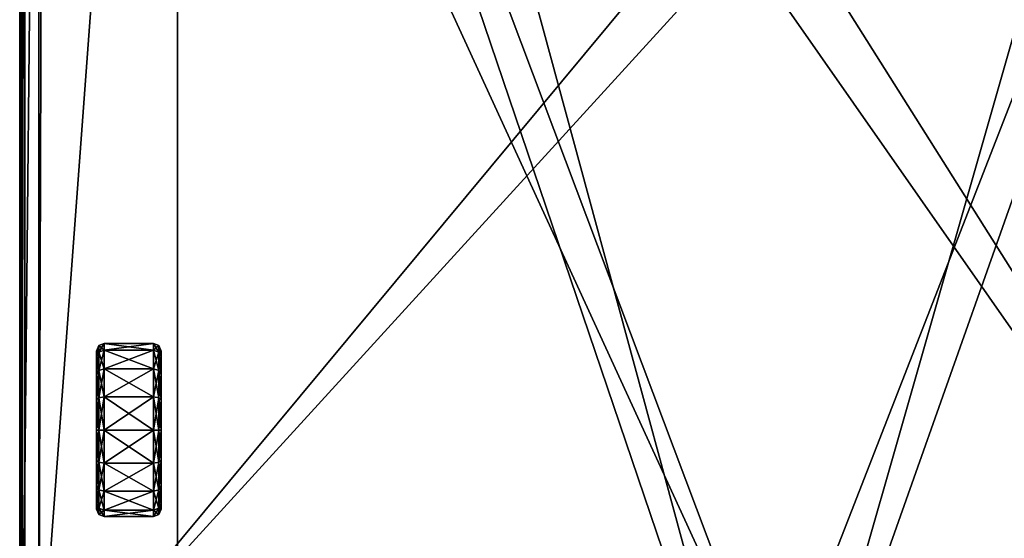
# Model space of a CAD drawing. Header units: centimetres. Extents: x -30.2 to 14.9, y -8.2 to 52.9.
# Tile 251 of 256: x -30.2 to -1.2, y 7.1 to 22.3. Entities that reach past the tile are written whole.
import ezdxf

# ---------------------------------------------------------------- set-up
doc = ezdxf.new("R2010")
doc.units = ezdxf.units.CM
doc.layers.add('RF411304_Body', color=7, linetype='Continuous', true_color=0x1bb158)

msp = doc.modelspace()

# ---------------------------------------------------------------- meshes
at = {"layer": 'RF411304_Body', "color": 213, "true_color": 0xc458e1}
mesh = msp.add_polyface(dxfattribs=at)
corners = [(-22.011, 48.797, 197.598), (-22.011, 48.346, 32.305), (6.807, 48.346, 32.305), (6.807, 48.797, 197.598), (-29.599, 2.322, 24.112), (-29.599, 49.817, 24.112), (-29.599, 49.817, 7.459), (-29.599, 2.002, 7.459), (-29.582, 49.9, -0.334), (-29.533, 49.949, -0.334), (-29.45, 49.966, -0.334), (-29.599, 49.817, -0.334), (-29.599, 2.002, -0.334), (-26.042, 49.966, -0.334), (10.285, 49.966, -0.334), (-7.966, 1.958, 209.188), (-26.034, 49.93, 209.188), (-30.012, 49.93, 209.188), (-30.012, 1.958, 209.188), (-30.16, 1.958, 201.096), (-30.16, 49.93, 201.096), (-30.16, 49.93, 24.243), (-30.16, 1.958, 24.243), (10.304, -2.863, 32.343), (-25.508, 48.346, 32.305), (-25.508, -2.863, 32.343), (-25.508, 48.797, 197.598), (-25.508, -2.863, 197.598), (-7.966, -2.863, 197.598), (-29.533, 49.949, 7.459), (-29.533, 49.949, 24.112), (-29.45, 49.966, 24.112), (-29.45, 49.966, 7.459), (-30.094, 49.93, 209.171), (-30.094, 1.958, 209.171), (-29.582, 49.9, 7.459), (-29.582, 49.9, 24.112), (-30.144, 49.93, 209.122), (-30.144, 1.958, 209.122), (-30.16, 49.93, 209.039), (-30.16, 1.958, 209.039), (10.728, 49.93, 209.188), (-30.082, 2.008, 24.145), (-30.069, 49.912, 24.144), (-30.12, 49.922, 24.158), (-30.126, 1.98, 24.158), (-30.15, 49.928, 24.191), (-30.152, 1.964, 24.191)]
mesh.append_faces([[corners[k] for k in face] for face in [(27, 26, 28)]], dxfattribs={"color": 213})
mesh.append_faces([[corners[k] for k in face] for face in [(12, 10, 13), (12, 13, 14), (23, 1, 24), (28, 0, 3)]], dxfattribs={"vtx0": -1, "vtx2": -1, "color": 213})
mesh.append_faces([[corners[k] for k in face] for face in [(11, 8, 10), (12, 11, 10)]], dxfattribs={"vtx1": -1, "vtx2": -1, "color": 213})
mesh.append_faces([[corners[k] for k in face] for face in [(0, 1, 2), (2, 3, 0), (4, 5, 6), (6, 7, 4), (8, 9, 10), (15, 16, 17), (17, 18, 15), (19, 20, 21), (21, 22, 19), (6, 11, 12), (12, 7, 6), (25, 24, 26), (28, 26, 0), (29, 30, 31), (31, 32, 29), (17, 33, 34), (34, 18, 17), (9, 29, 32), (35, 36, 30), (30, 29, 35), (6, 5, 36), (36, 35, 6), (33, 37, 38), (38, 34, 33), (37, 39, 40), (40, 38, 37), (8, 35, 29), (29, 9, 8), (11, 6, 35), (35, 8, 11), (26, 24, 1), (1, 0, 26), (19, 40, 39), (39, 20, 19), (41, 16, 15), (5, 4, 42), (42, 43, 5), (44, 43, 42), (42, 45, 44), (46, 44, 45), (45, 47, 46), (21, 46, 47), (47, 22, 21)]], dxfattribs={"vtx2": -1, "color": 213})
mesh = msp.add_polyface(dxfattribs=at)
corners = [(10.895, 49.966, 24.112), (10.197, 49.966, 7.459), (-26.047, 49.966, 7.459), (-29.599, 2.002, -0.334), (10.285, 49.966, -0.334), (14.195, 49.966, -0.334), (14.343, 2.002, -0.334), (14.277, 49.949, -0.334), (14.327, 49.9, -0.334), (14.343, 49.817, -0.334), (14.793, 2.011, 24.145), (14.343, 2.322, 24.112), (14.343, 49.817, 24.112), (14.779, 49.911, 24.144), (14.343, 2.002, 7.459), (14.343, 49.817, 7.459), (-26.042, 49.966, -0.334), (14.869, 49.93, 201.096), (14.869, 49.93, 209.039), (14.869, 1.958, 209.039), (14.869, 1.958, 201.096), (10.304, -2.863, 32.343), (10.304, 48.346, 32.305), (6.807, 48.346, 32.305), (-22.011, 48.346, 32.305), (-7.966, -2.863, 197.598), (6.807, 48.797, 197.598), (10.304, 48.797, 197.598), (10.304, -2.863, 197.598), (14.234, 49.9, 7.459), (14.327, 49.9, 24.112), (14.185, 49.949, 7.459), (14.277, 49.949, 24.112), (14.102, 49.966, 7.459), (14.195, 49.966, 24.112), (14.869, 1.958, 24.243), (14.869, 49.93, 24.243), (14.721, 1.958, 209.188), (14.721, 49.93, 209.188), (10.728, 49.93, 209.188), (14.803, 1.958, 209.171), (14.803, 49.93, 209.171), (14.853, 1.958, 209.122), (14.853, 49.93, 209.122), (-7.966, 1.958, 209.188), (14.859, 49.928, 24.191), (14.861, 1.964, 24.191), (14.829, 49.922, 24.158), (14.835, 1.982, 24.158)]
mesh.append_faces([[corners[k] for k in face] for face in [(37, 38, 39)]], dxfattribs={"color": 213})
mesh.append_faces([[corners[k] for k in face] for face in [(6, 8, 9), (25, 27, 28)]], dxfattribs={"vtx0": -1, "color": 213})
mesh.append_faces([[corners[k] for k in face] for face in [(3, 4, 5), (6, 5, 7), (6, 7, 8), (21, 23, 24), (25, 26, 27)]], dxfattribs={"vtx0": -1, "vtx2": -1, "color": 213})
mesh.append_faces([[corners[k] for k in face] for face in [(6, 3, 5)]], dxfattribs={"vtx1": -1, "vtx2": -1, "color": 213})
mesh.append_faces([[corners[k] for k in face] for face in [(0, 1, 2), (10, 11, 12), (12, 13, 10), (12, 11, 14), (14, 15, 12), (1, 4, 16), (14, 6, 9), (9, 15, 14), (17, 18, 19), (19, 20, 17), (21, 22, 23), (28, 27, 22), (29, 30, 12), (12, 15, 29), (8, 29, 15), (15, 9, 8), (31, 32, 30), (30, 29, 31), (33, 34, 32), (32, 31, 33), (7, 31, 29), (29, 8, 7), (5, 33, 31), (31, 7, 5), (22, 27, 26), (26, 23, 22), (20, 35, 36), (36, 17, 20), (37, 40, 41), (41, 38, 37), (40, 42, 43), (43, 41, 40), (42, 19, 18), (18, 43, 42), (44, 37, 39), (45, 36, 35), (35, 46, 45), (47, 45, 46), (46, 48, 47), (13, 47, 48), (48, 10, 13)]], dxfattribs={"vtx2": -1, "color": 213})
mesh = msp.add_polyface(dxfattribs=at)
corners = [(-30.16, 1.958, 24.243), (-30.16, -2.714, 24.243), (-30.16, -2.714, 201.096), (-30.16, 1.958, 201.096), (14.675, -2.782, 24.146), (-29.939, -2.805, 24.144), (-29.599, -2.537, 24.112), (-30.082, 2.008, 24.145), (-29.599, 2.322, 24.112), (-30.072, -2.686, 24.144), (-29.599, 2.002, 7.459), (-29.599, -2.537, 7.459), (-28.983, 0.291, 207.345), (-28.983, 0.291, 201.988), (-9.612, 0.291, 201.988), (-9.612, 0.291, 207.345), (-30.16, 1.958, 209.039), (-30.16, -2.714, 209.039), (-30.012, -2.714, 209.188), (-7.966, -2.714, 209.188), (-7.966, 1.958, 209.188), (-30.012, 1.958, 209.188), (-28.983, -2.863, 202.026), (-28.983, -2.863, 207.383), (-9.612, -2.863, 207.383), (-9.612, -2.863, 202.026), (-25.508, 48.797, 197.598), (-25.508, -2.863, 197.598), (-25.508, -2.863, 32.343), (-30.144, -2.76, 209.112), (-30.144, -2.714, 209.122), (-30.094, -2.714, 209.171), (-30.094, 1.958, 209.171), (-30.144, -2.797, 209.039), (-30.144, -2.788, 209.085), (-30.094, -2.788, 209.157), (-30.012, -2.797, 209.171), (-30.144, 1.958, 209.122), (-30.144, -2.797, 201.096), (-30.015, -2.797, 24.144), (-30.06, -2.757, 24.144), (-30.15, -2.711, 24.191), (-30.152, 1.964, 24.191), (-30.134, -2.792, 24.191), (-30.121, -2.702, 24.158), (-30.126, 1.98, 24.158), (-30.106, -2.779, 24.158)]
mesh.append_faces([[corners[k] for k in face] for face in [(17, 29, 30), (17, 33, 34), (17, 34, 29), (6, 5, 39), (6, 39, 40), (6, 40, 9)]], dxfattribs={"color": 213})
mesh.append_faces([[corners[k] for k in face] for face in [(0, 1, 2), (2, 3, 0), (4, 5, 6), (7, 8, 6), (6, 9, 7), (6, 8, 10), (10, 11, 6), (12, 13, 14), (14, 15, 12), (16, 3, 2), (2, 17, 16), (18, 19, 20), (20, 21, 18), (22, 13, 12), (12, 23, 22), (23, 12, 15), (15, 24, 23), (25, 14, 13), (13, 22, 25), (26, 27, 28), (31, 18, 21), (21, 32, 31), (31, 30, 29), (29, 35, 31), (18, 31, 35), (35, 36, 18), (30, 31, 32), (32, 37, 30), (17, 30, 37), (37, 16, 17), (38, 2, 1), (19, 18, 36), (17, 2, 38), (41, 1, 0), (0, 42, 41), (1, 41, 43), (44, 41, 42), (42, 45, 44), (9, 44, 45), (45, 7, 9), (46, 43, 41), (41, 44, 46), (40, 46, 44), (44, 9, 40)]], dxfattribs={"vtx2": -1, "color": 213})
mesh = msp.add_polyface(dxfattribs=at)
corners = [(14.343, 2.002, 7.459), (14.343, -2.194, 7.459), (-29.599, -2.537, 7.459), (-29.599, 2.002, 7.459), (-7.966, -2.714, 209.188), (14.721, -2.714, 209.188), (14.721, 1.958, 209.188), (-7.966, 1.958, 209.188), (14.793, 2.011, 24.145), (14.803, -2.649, 24.146), (14.343, -2.194, 24.112), (14.343, 2.322, 24.112), (-29.599, -2.537, 24.112), (14.675, -2.782, 24.146), (-29.599, 2.002, -0.334), (14.343, 2.002, -0.334), (14.721, -2.863, 209.039), (-7.966, -2.863, 209.039), (-7.966, -2.863, 201.096), (14.721, -2.863, 201.096), (-9.612, -2.863, 207.383), (-9.612, -2.863, 202.026), (-9.612, 0.291, 207.345), (-9.612, 0.291, 201.988), (-25.508, -2.863, 32.343), (-30.012, -2.863, 24.243), (14.721, -2.863, 24.243), (10.304, -2.863, 32.343), (-7.966, -2.863, 197.598), (10.304, -2.863, 197.598), (-25.508, 48.346, 32.305), (10.304, 48.346, 32.305), (14.803, -2.714, 209.171), (14.721, -2.846, 209.122), (14.803, -2.846, 209.039), (14.721, -2.797, 209.171), (14.803, -2.832, 209.112), (14.803, -2.788, 209.157), (14.803, -2.846, 201.096), (-7.966, -2.797, 209.171), (-7.966, -2.846, 209.122), (14.793, -2.726, 24.146), (14.75, -2.771, 24.146), (14.69, -2.809, 24.178), (-29.963, -2.825, 24.177), (14.705, -2.836, 24.211), (14.797, -2.838, 24.191), (-29.987, -2.844, 24.21), (14.779, -2.813, 24.159)]
mesh.append_faces([[corners[k] for k in face] for face in [(10, 9, 41), (10, 41, 42), (10, 42, 13)]], dxfattribs={"color": 213})
mesh.append_faces([[corners[k] for k in face] for face in [(24, 27, 30)]], dxfattribs={"vtx1": -1, "color": 213})
mesh.append_faces([[corners[k] for k in face] for face in [(0, 1, 2), (2, 3, 0), (4, 5, 6), (6, 7, 4), (8, 9, 10), (10, 11, 8), (12, 10, 13), (11, 10, 1), (1, 0, 11), (10, 12, 2), (2, 1, 10), (0, 3, 14), (14, 15, 0), (16, 17, 18), (18, 19, 16), (17, 20, 21), (21, 18, 17), (20, 22, 23), (23, 21, 20), (24, 25, 26), (26, 27, 24), (18, 28, 29), (29, 19, 18), (19, 29, 27), (27, 26, 19), (31, 27, 29), (6, 5, 32), (33, 16, 34), (35, 33, 36), (5, 35, 37), (38, 19, 26), (34, 16, 19), (35, 5, 4), (4, 39, 35), (33, 35, 39), (39, 40, 33), (16, 33, 40), (40, 17, 16), (13, 43, 44), (26, 45, 46), (43, 45, 47), (45, 26, 25), (48, 46, 45), (45, 43, 48), (42, 48, 43), (43, 13, 42)]], dxfattribs={"vtx2": -1, "color": 213})
at = {"layer": 'RF411304_Body', "color": 221, "true_color": 0xe5a6d7}
mesh = msp.add_polyface(dxfattribs=at)
corners = [(-27.897, 10.26, 0.578), (-27.897, 7.935, 0.578), (-27.897, 8.112, 1.467), (-27.897, 8.616, 2.222), (-27.897, 9.371, 2.726), (-27.897, 10.26, 2.903), (-27.897, 11.15, 2.726), (-27.897, 11.904, 2.222), (-27.897, 12.408, 1.467), (-27.897, 12.585, 0.578), (-27.897, 12.408, -0.312), (-27.897, 11.904, -1.066), (-27.897, 11.15, -1.57), (-27.897, 10.26, -1.747), (-27.897, 9.371, -1.57), (-27.897, 8.616, -1.066), (-27.897, 8.112, -0.312), (-27.832, 7.776, 0.578), (-27.832, 7.965, 1.528), (-27.832, 8.504, 2.334), (-27.832, 9.31, 2.873), (-27.832, 10.26, 3.062), (-27.832, 11.211, 2.873), (-27.832, 12.017, 2.334), (-27.832, 12.555, 1.528), (-27.832, 12.744, 0.578), (-27.832, 12.555, -0.373), (-27.832, 12.017, -1.179), (-27.832, 11.211, -1.717), (-27.832, 10.26, -1.906), (-27.832, 9.31, -1.717), (-27.832, 8.504, -1.179), (-27.832, 7.965, -0.373), (-27.673, 7.711, 0.578), (-27.673, 7.905, 1.554), (-27.673, 8.457, 2.381), (-27.673, 9.285, 2.933), (-27.673, 10.26, 3.128), (-27.673, 11.236, 2.933), (-27.673, 12.063, 2.381), (-27.673, 12.616, 1.554), (-27.673, 12.81, 0.578), (-27.673, 12.616, -0.398), (-27.673, 12.063, -1.225), (-27.673, 11.236, -1.778), (-27.673, 10.26, -1.972), (-27.673, 9.285, -1.778), (-27.673, 8.457, -1.225), (-27.673, 7.905, -0.398), (-26.222, 7.711, 0.578), (-26.222, 7.905, 1.554), (-26.222, 8.457, 2.381), (-26.222, 9.285, 2.933), (-26.222, 10.26, 3.128), (-26.222, 11.236, 2.933), (-26.222, 12.063, 2.381), (-26.222, 12.616, 1.554), (-26.222, 12.81, 0.578), (-26.222, 12.616, -0.398), (-26.222, 12.063, -1.225), (-26.222, 11.236, -1.778), (-26.222, 10.26, -1.972), (-26.222, 9.285, -1.778), (-26.222, 8.457, -1.225), (-26.222, 7.905, -0.398), (-26.063, 7.776, 0.578), (-26.063, 7.965, 1.528), (-26.063, 8.504, 2.334), (-26.063, 9.31, 2.873), (-26.063, 10.26, 3.062), (-26.063, 11.211, 2.873), (-26.063, 12.017, 2.334), (-26.063, 12.555, 1.528), (-26.063, 12.744, 0.578), (-26.063, 12.555, -0.373), (-26.063, 12.017, -1.179), (-26.063, 11.211, -1.717), (-26.063, 10.26, -1.906), (-26.063, 9.31, -1.717), (-26.063, 8.504, -1.179), (-26.063, 7.965, -0.373), (-25.997, 7.935, 0.578), (-25.997, 8.112, 1.467), (-25.997, 8.616, 2.222), (-25.997, 9.371, 2.726), (-25.997, 10.26, 2.903), (-25.997, 11.15, 2.726), (-25.997, 11.904, 2.222), (-25.997, 12.408, 1.467), (-25.997, 12.585, 0.578), (-25.997, 12.408, -0.312), (-25.997, 11.904, -1.066), (-25.997, 11.15, -1.57), (-25.997, 10.26, -1.747), (-25.997, 9.371, -1.57), (-25.997, 8.616, -1.066), (-25.997, 8.112, -0.312), (-25.997, 10.26, 0.578)]
mesh.append_faces([[corners[k] for k in face] for face in [(0, 1, 2), (0, 2, 3), (0, 3, 4), (0, 4, 5), (0, 5, 6), (0, 6, 7), (0, 7, 8), (0, 8, 9), (0, 9, 10), (0, 10, 11), (0, 11, 12), (0, 12, 13), (0, 13, 14), (0, 14, 15), (0, 15, 16), (0, 16, 1), (81, 97, 82), (82, 97, 83), (83, 97, 84), (84, 97, 85), (85, 97, 86), (86, 97, 87), (87, 97, 88), (88, 97, 89), (89, 97, 90), (90, 97, 91), (91, 97, 92), (92, 97, 93), (93, 97, 94), (94, 97, 95), (95, 97, 96), (96, 97, 81)]], dxfattribs={"color": 221})
mesh.append_faces([[corners[k] for k in face] for face in [(18, 2, 1), (1, 17, 18), (19, 3, 2), (2, 18, 19), (20, 4, 3), (3, 19, 20), (21, 5, 4), (4, 20, 21), (22, 6, 5), (5, 21, 22), (23, 7, 6), (6, 22, 23), (24, 8, 7), (7, 23, 24), (25, 9, 8), (8, 24, 25), (26, 10, 9), (9, 25, 26), (27, 11, 10), (10, 26, 27), (28, 12, 11), (11, 27, 28), (29, 13, 12), (12, 28, 29), (30, 14, 13), (13, 29, 30), (31, 15, 14), (14, 30, 31), (32, 16, 15), (15, 31, 32), (17, 1, 16), (16, 32, 17), (34, 18, 17), (17, 33, 34), (35, 19, 18), (18, 34, 35), (36, 20, 19), (19, 35, 36), (37, 21, 20), (20, 36, 37), (38, 22, 21), (21, 37, 38), (39, 23, 22), (22, 38, 39), (40, 24, 23), (23, 39, 40), (41, 25, 24), (24, 40, 41), (42, 26, 25), (25, 41, 42), (43, 27, 26), (26, 42, 43), (44, 28, 27), (27, 43, 44), (45, 29, 28), (28, 44, 45), (46, 30, 29), (29, 45, 46), (47, 31, 30), (30, 46, 47), (48, 32, 31), (31, 47, 48), (33, 17, 32), (32, 48, 33), (50, 34, 33), (33, 49, 50), (51, 35, 34), (34, 50, 51), (52, 36, 35), (35, 51, 52), (53, 37, 36), (36, 52, 53), (54, 38, 37), (37, 53, 54), (55, 39, 38), (38, 54, 55), (56, 40, 39), (39, 55, 56), (57, 41, 40), (40, 56, 57), (58, 42, 41), (41, 57, 58), (59, 43, 42), (42, 58, 59), (60, 44, 43), (43, 59, 60), (61, 45, 44), (44, 60, 61), (62, 46, 45), (45, 61, 62), (63, 47, 46), (46, 62, 63), (64, 48, 47), (47, 63, 64), (49, 33, 48), (48, 64, 49), (66, 50, 49), (49, 65, 66), (67, 51, 50), (50, 66, 67), (68, 52, 51), (51, 67, 68), (69, 53, 52), (52, 68, 69), (70, 54, 53), (53, 69, 70), (71, 55, 54), (54, 70, 71), (72, 56, 55), (55, 71, 72), (73, 57, 56), (56, 72, 73), (74, 58, 57), (57, 73, 74), (75, 59, 58), (58, 74, 75), (76, 60, 59), (59, 75, 76), (77, 61, 60), (60, 76, 77), (78, 62, 61), (61, 77, 78), (79, 63, 62), (62, 78, 79), (80, 64, 63), (63, 79, 80), (65, 49, 64), (64, 80, 65), (82, 66, 65), (65, 81, 82), (83, 67, 66), (66, 82, 83), (84, 68, 67), (67, 83, 84), (85, 69, 68), (68, 84, 85), (86, 70, 69), (69, 85, 86), (87, 71, 70), (70, 86, 87), (88, 72, 71), (71, 87, 88), (89, 73, 72), (72, 88, 89), (90, 74, 73), (73, 89, 90), (91, 75, 74), (74, 90, 91), (92, 76, 75), (75, 91, 92), (93, 77, 76), (76, 92, 93), (94, 78, 77), (77, 93, 94), (95, 79, 78), (78, 94, 95), (96, 80, 79), (79, 95, 96), (81, 65, 80), (80, 96, 81)]], dxfattribs={"vtx2": -1, "color": 221})

doc.saveas('drawing.dxf')
